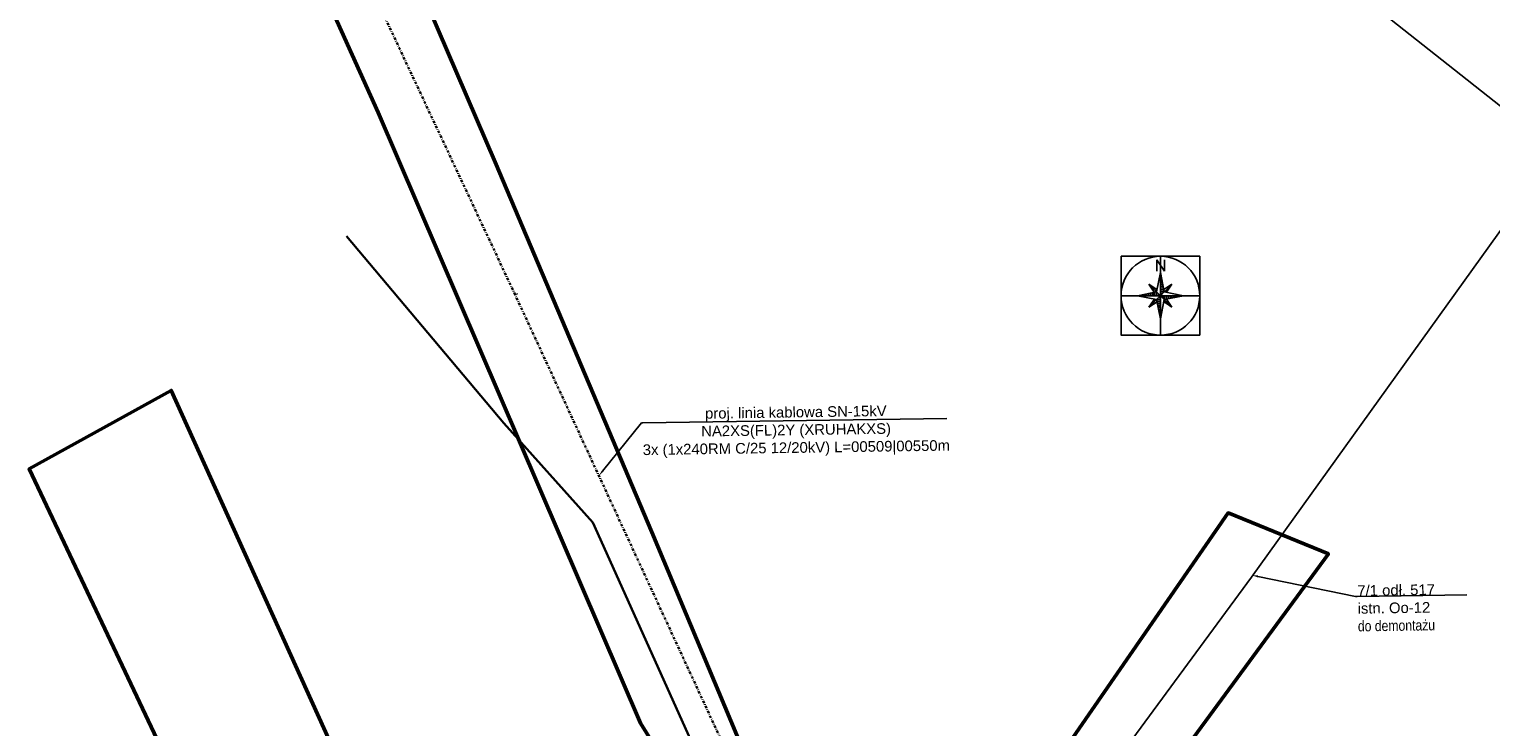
# Model space of a CAD drawing. Header units: millimetres. Extents: x 6504137 to 6515825, y 5737606 to 5784558.
# Tile 110 of 115: x 6510538 to 6510835, y 5772127 to 5772268. Entities that reach past the tile are written whole.
import ezdxf
from ezdxf import colors
from ezdxf.entities.mleader import LeaderData, LeaderLine
from ezdxf.math import Vec2, Vec3

# ---------------------------------------------------------------- set-up
doc = ezdxf.new("R2010")
doc.units = ezdxf.units.MM
doc.linetypes.add('KRESKAKROPKA', pattern=[1, 0.5, -0.25, 0, -0.25])
doc.layers.add('-Linia kablowa SN', color=1, linetype='KRESKAKROPKA', lineweight=30)
doc.layers.add('_Zakres mapy projektowej', color=4, linetype='Continuous', lineweight=50)
doc.layers.add('@pomocnicza', color=3, linetype='Continuous', plot=False)
doc.layers.add('@Łączenie arkuszy', color=7, linetype='Continuous', lineweight=15, true_color=0x000000)
doc.layers.add('istn. linia nap.', color=7, linetype='Continuous', lineweight=0, true_color=0x000000)
for name, color, linetype in [('_-demontaż', 1, 'DEMONTAZ'), ('_Kąt załomu', 7, 'Continuous'), ('_Opisy', 7, 'Continuous')]:
    doc.layers.add(name, color=color, linetype=linetype)
doc.styles.get("Standard").update_dxf_attribs({"font": 'ARIALN.TTF'})
doc.linetypes.add('DEMONTAZ', pattern='A,1,["x",Standard,S=1,R=0,X=-0.1,Y=-0.35],1', length=2)
doc.dimstyles.new('Kat załomu', dxfattribs={"dimtxt": 2.2, "dimasz": 5, "dimexe": 0.18, "dimexo": 0.0625, "dimtad": 0, "dimtih": 1, "dimtoh": 1, "dimdec": 4, "dimzin": 0, "dimdsep": 46, "dimtxsty": 'Standard', "dimcen": 0.9, "dimse1": 1, "dimse2": 1, "dimadec": 0, "dimazin": 0, "dimtfac": 1, "dimtdec": 4, "dimtofl": 0, "dimtmove": 0, "dimatfit": 3, "dimfxl": 1, "dimtolj": 1, "dimtzin": 0, "dimarcsym": 0})

# ---------------------------------------------------------------- blocks, each defined once
blk = doc.blocks.new('roza')
for p, q in [((-0.73, 7.3), (-0.73, 4.96)), ((-0.73, 7.3), (0.84, 4.96)), ((0.84, 4.96), (0.83, 7.31)), ((-0.78, 0.78), (0, 4.69)), ((0.07, 4.3), (-0.01, 4.3)), ((0.15, 3.91), (-0.01, 3.91)), ((0.23, 3.52), (-0.01, 3.52)), ((0.3, 3.13), (-0.01, 3.13)), ((0, 0), (0, 4.69)), ((0, 4.69), (0.78, 0.78)), ((-4.69, 0), (-0.78, 0.78)), ((-0.78, -0.78), (-4.69, 0)), ((0, 0), (-4.69, 0)), ((-4.3, 0.07), (-4.3, -0.01)), ((-3.91, 0.15), (-3.91, -0.01)), ((-3.52, 0.23), (-3.52, -0.01)), ((-3.13, 0.3), (-3.13, -0.01)), ((-2.74, 0.38), (-2.74, -0.01)), ((-2.35, 0.46), (-2.35, -0.01)), ((-1.24, 0.69), (-2.33, 2.32)), ((-2.33, 2.32), (-1.62, 1.62)), ((-2.33, 2.32), (-1.15, 1.54)), ((-1.96, -0.01), (-1.96, 0.54)), ((-1.82, 1.98), (-1.89, 1.91)), ((-1.62, 1.62), (-1.49, 1.76)), ((-1.62, 1.62), (-1.34, 1.35)), ((-1.56, 0), (-1.57, 0.62)), ((-1.34, 1.35), (-1.15, 1.54)), ((-1.34, 1.35), (-0.78, 0.78)), ((-1.18, 0.7), (-1.17, 0)), ((-1.15, 1.54), (-0.7, 1.23)), ((-1.06, 1.08), (-0.82, 1.32)), ((-0.78, 0), (-0.78, 0.8)), ((0, 0), (-0.78, 0.78)), ((-0.78, -0.78), (0, 0)), ((-0.39, 0.39), (-0.39, 0)), ((0.38, 2.74), (-0.01, 2.74)), ((0.46, 2.35), (-0.01, 2.35)), ((-0.01, 1.96), (0.54, 1.96)), ((0, 1.56), (0.62, 1.57)), ((0.7, 1.18), (0, 1.17)), ((0, 0.78), (0.8, 0.78)), ((0, 0), (0.78, 0.78)), ((0.39, 0.39), (0, 0.39)), ((0, 0), (4.69, 0)), ((0, 0), (0.78, -0.78)), ((0, 0), (0, -4.69)), ((0.39, -0.39), (0.39, 0)), ((0.69, 1.24), (2.32, 2.33)), ((1.35, 1.34), (0.78, 0.78)), ((0.78, 0.78), (4.69, 0)), ((0.78, 0), (0.78, -0.8)), ((1.08, 1.06), (1.32, 0.82)), ((1.18, -0.7), (1.17, 0)), ((1.54, 1.15), (1.23, 0.7)), ((1.62, 1.62), (1.35, 1.34)), ((1.35, 1.34), (1.54, 1.15)), ((2.32, 2.33), (1.54, 1.15)), ((1.56, 0), (1.57, -0.62)), ((2.32, 2.33), (1.62, 1.62)), ((1.62, 1.62), (1.76, 1.49)), ((1.98, 1.82), (1.91, 1.89)), ((1.96, 0.01), (1.96, -0.54)), ((2.35, -0.46), (2.35, 0.01)), ((2.74, -0.38), (2.74, 0.01)), ((3.13, -0.3), (3.13, 0.01)), ((3.52, -0.23), (3.52, 0.01)), ((3.91, -0.15), (3.91, 0.01)), ((4.3, -0.07), (4.3, 0.01)), ((-2.32, -2.33), (-1.54, -1.15)), ((-0.69, -1.24), (-2.32, -2.33)), ((-2.32, -2.33), (-1.62, -1.62)), ((-1.98, -1.82), (-1.91, -1.89)), ((-1.62, -1.62), (-1.76, -1.49)), ((-1.62, -1.62), (-1.35, -1.34)), ((-1.54, -1.15), (-1.23, -0.7)), ((-1.35, -1.34), (-1.54, -1.15)), ((-1.35, -1.34), (-0.78, -0.78)), ((-1.08, -1.06), (-1.32, -0.82)), ((0, -0.78), (-0.8, -0.78)), ((0, -4.69), (-0.78, -0.78)), ((-0.7, -1.18), (0, -1.17)), ((0, -1.56), (-0.62, -1.57)), ((0.01, -1.96), (-0.54, -1.96)), ((-0.46, -2.35), (0.01, -2.35)), ((-0.39, -0.39), (0, -0.39)), ((-0.38, -2.74), (0.01, -2.74)), ((0.78, -0.78), (0, -4.69)), ((1.15, -1.54), (0.7, -1.23)), ((4.69, 0), (0.78, -0.78)), ((1.34, -1.35), (0.78, -0.78)), ((1.06, -1.08), (0.82, -1.32)), ((1.34, -1.35), (1.15, -1.54)), ((2.33, -2.32), (1.15, -1.54)), ((1.24, -0.69), (2.33, -2.32)), ((1.62, -1.62), (1.34, -1.35)), ((1.62, -1.62), (1.49, -1.76)), ((2.33, -2.32), (1.62, -1.62)), ((1.82, -1.98), (1.89, -1.91)), ((-0.3, -3.13), (0.01, -3.13)), ((-0.23, -3.52), (0.01, -3.52)), ((-0.15, -3.91), (0.01, -3.91)), ((-0.07, -4.3), (0.01, -4.3))]:
    blk.add_line(p, q)
at = {"layer": '@pomocnicza'}
for p, q in [((0, 8), (0, -8)), ((8, 0), (-8, 0))]:
    blk.add_line(p, q, dxfattribs=at)
blk.add_lwpolyline([(-8, 8), (8, 8), (8, -8), (-8, -8)], close=True, dxfattribs=at)
blk.add_circle((0, 0), 8, dxfattribs=at)
blk = doc.blocks.new('*D27')
at = {"layer": '_Kąt załomu', "color": 0, "lineweight": -2, "transparency": 16777216}
for start, end in [(24.8262, 76.1529), (316.9868, 8.3046)]:
    blk.add_arc((6510777.17, 5772352.1), 21.61, start, end, dxfattribs=at)
at = {"layer": '_Kąt załomu', "color": 0, "transparency": 16777216}
for points in [[(6510782.24, 5772372.26), (6510782.45, 5772373.91), (6510777.38, 5772373.71)], [(6510793.51, 5772336.72), (6510792.43, 5772337.99), (6510789.16, 5772334.12)]]:
    blk.add_solid(points, dxfattribs=at)
at = {"layer": 'Defpoints', "color": 0, "transparency": 16777216}
for p in [(6510806.43, 5775341.15), (6510793.51, 5772366.24), (6510777.17, 5772352.1), (6510990.97, 5772031.53)]:
    blk.add_point(p, dxfattribs=at)
at = {"layer": '_Kąt załomu', "color": 0, "transparency": 16777216, "insert": (6510797.88, 5772358.26), "char_height": 2.2, "attachment_point": 5, "rotation": 287}
blk.add_mtext('\\A1;146°', dxfattribs=at)
blk = doc.blocks.new('*D28')
at = {"layer": '_Kąt załomu', "color": 0, "lineweight": -2, "transparency": 16777216}
for start, end in [(41.7173, 110.7653), (316.5917, 25.6334)]:
    blk.add_arc((6510990.97, 5772031.53), 22.19, start, end, dxfattribs=at)
at = {"layer": '_Kąt załomu', "color": 0, "transparency": 16777216}
for points in [[(6510983.48, 5772051.54), (6510982.72, 5772053.03), (6510978.65, 5772050)], [(6511007.63, 5772015.64), (6511006.55, 5772016.92), (6511003.27, 5772013.06)]]:
    blk.add_solid(points, dxfattribs=at)
at = {"layer": 'Defpoints', "color": 0, "transparency": 16777216}
for p in [(6510777.17, 5772352.1), (6511013.11, 5772032.95), (6510990.97, 5772031.53), (6511129.87, 5771822.91)]:
    blk.add_point(p, dxfattribs=at)
at = {"layer": '_Kąt załomu', "color": 0, "transparency": 16777216, "insert": (6511009.44, 5772043.84), "char_height": 2.2, "attachment_point": 5, "rotation": 304}
blk.add_mtext('\\A1;180°', dxfattribs=at)

msp = doc.modelspace()

# ---------------------------------------------------------------- linework, layer by layer
at = {"layer": '-Linia kablowa SN', "elevation": 100}
msp.add_lwpolyline([(6510697.93527, 5772082.56741), (6510636.87712, 5772214.42095), (6510636.87712, 5772214.42095), (6510636.87712, 5772214.42095), (6510636.87712, 5772214.42095), (6510636.87712, 5772214.42095), (6510636.87712, 5772214.42095), (6510636.87712, 5772214.42095), (6510636.87712, 5772214.42095), (6510636.87712, 5772214.42095), (6510636.87712, 5772214.42095), (6510636.87712, 5772214.42095), (6510636.87712, 5772214.42095), (6510636.87712, 5772214.42095), (6510636.87712, 5772214.42095), (6510636.87712, 5772214.42095), (6510636.87712, 5772214.42095), (6510636.87712, 5772214.42095), (6510636.87712, 5772214.42095), (6510636.87712, 5772214.42095), (6510636.87712, 5772214.42095), (6510636.87712, 5772214.42095), (6510636.87712, 5772214.42095), (6510636.87712, 5772214.42095), (6510636.87712, 5772214.42095), (6510636.87712, 5772214.42095), (6510636.87712, 5772214.42095), (6510636.87712, 5772214.42095), (6510636.87712, 5772214.42095), (6510636.87712, 5772214.42095), (6510636.87712, 5772214.42095), (6510636.87712, 5772214.42095), (6510636.87712, 5772214.42095), (6510636.87712, 5772214.42095), (6510636.87712, 5772214.42095), (6510636.87712, 5772214.42095), (6510636.87712, 5772214.42095), (6510636.87712, 5772214.42095), (6510636.87712, 5772214.42095), (6510636.87712, 5772214.42095), (6510636.87712, 5772214.42095), (6510636.87712, 5772214.42095), (6510636.87712, 5772214.42095), (6510636.87712, 5772214.42095), (6510636.87712, 5772214.42095), (6510636.87712, 5772214.42095), (6510636.87712, 5772214.42095), (6510636.87712, 5772214.42095), (6510636.87712, 5772214.42095), (6510636.87712, 5772214.42095), (6510636.87712, 5772214.42095), (6510636.87712, 5772214.42095), (6510636.87712, 5772214.42095), (6510636.87712, 5772214.42095), (6510636.87712, 5772214.42095), (6510636.87712, 5772214.42095), (6510636.87712, 5772214.42095), (6510636.87712, 5772214.42095), (6510636.87712, 5772214.42095), (6510636.87712, 5772214.42095), (6510636.87712, 5772214.42095), (6510636.87712, 5772214.42095), (6510636.87712, 5772214.42095), (6510636.87712, 5772214.42095), (6510636.87712, 5772214.42095), (6510636.87712, 5772214.42095), (6510636.87712, 5772214.42095), (6510604.98712, 5772282.30095)], dxfattribs=at)
at = {"layer": '@Łączenie arkuszy'}
msp.add_line((6510637.34, 5772214.61), (6510636.87712, 5772214.42095), dxfattribs=at)
at = {"layer": '_-demontaż', "linetype": 'DEMONTAZ', "ltscale": 2}
for points in [[(6510848.67167, 5772243.60425), (6510742.11639, 5772327.71363), (6510742.11639, 5772327.71363), (6510742.11639, 5772327.71363), (6510742.11639, 5772327.71363), (6510742.11639, 5772327.71363)], [(6510848.67167, 5772243.60425), (6510786.52981, 5772157.06588), (6510786.52981, 5772157.06588), (6510786.52981, 5772157.06588), (6510786.52981, 5772157.06588), (6510786.52981, 5772157.06588)], [(6510786.52981, 5772157.06588), (6510725.08339, 5772073.58502), (6510725.08339, 5772073.58502), (6510725.08339, 5772073.58502), (6510725.08339, 5772073.58502), (6510725.08339, 5772073.58502)]]:
    msp.add_lwpolyline(points, dxfattribs=at)
at = {"layer": '_Zakres mapy projektowej'}
for points in [[(6510676.85163, 5771928.09389), (6510660.83246, 5771962.25525), (6510648.96283, 5771988.31053), (6510635.45269, 5772019.76986), (6510631.38333, 5772029.79012), (6510697.56329, 5772059.63039), (6510701.23985, 5772051.47648), (6510704.31582, 5772044.72141), (6510709.88079, 5772032.25147), (6510768.93942, 5772026.2684), (6510769.42192, 5772041.99807), (6510721.46091, 5772046.14761), (6510718.39461, 5772051.84218), (6510723.00406, 5772054.17355), (6510802.12769, 5772161.79776), (6510781.74667, 5772170.13545), (6510719.27191, 5772079.70434), (6510703.97203, 5772078.33598), (6510703.83332, 5772078.43646), (6510685.25687, 5772117.07909), (6510664.62109, 5772166.18074), (6510632.81435, 5772241.37434), (6510582.52883, 5772358.21623)], [(6510567.76514, 5772343.06899), (6510609.02126, 5772251.41618), (6510662.38247, 5772127.40078), (6510670.31457, 5772114.54128), (6510613.95797, 5772091.07223), (6510567.01988, 5772194.98454), (6510538.14677, 5772179.08117), (6510565.32146, 5772121.64376), (6510602.44965, 5772045.78546), (6510620.51464, 5772012.58911), (6510649.54215, 5771946.1964), (6510641.11754, 5771908.79411), (6510719.20528, 5771882.74052), (6510757.09606, 5771868.81245), (6510790.54249, 5771842.32179), (6510812.9988, 5771822.75974), (6510834.72277, 5771792.46255), (6510892.7025, 5771819.90174), (6510974.97788, 5771820.88723), (6511029.06569, 5771820.2314)]]:
    msp.add_lwpolyline(points, dxfattribs=at)
at = {"layer": 'istn. linia nap.', "color": 18, "linetype": 'Continuous', "lineweight": 30, "true_color": 0x000000}
for p, q in [((6510602.59276, 5772226.31729), (6510634.59421, 5772188.37837)), ((6510634.59421, 5772188.37837), (6510652.67364, 5772168.19929)), ((6510652.67364, 5772168.19929), (6510673.73029, 5772121.4232))]:
    msp.add_line(p, q, dxfattribs=at)

# ---------------------------------------------------------------- block references
at = {"layer": '@pomocnicza'}
msp.add_blockref('roza', (6510767.99, 5772214.23), dxfattribs=at)

# ---------------------------------------------------------------- dimensions: what is measured, and where the dimension line sits
at = {"layer": '_Kąt załomu'}
for base, center, p1, p2, picture, middle, turn in [((6510793.51328, 5772366.23873), (6510777.169, 5772352.101), (6510806.426, 5775341.151), (6510990.966, 5772031.533), '*D27', (6510797.882, 5772358.26397), 287), ((6511013.11467, 5772032.9541), (6510990.966, 5772031.533), (6510777.169, 5772352.101), (6511129.87185, 5771822.90922), '*D28', (6511009.43518, 5772043.84041), 304)]:
    dim = msp.add_angular_dim_3p(base=base, center=center, p1=p1, p2=p2, dimstyle='Kat załomu', dxfattribs=at)
    dim.commit()
    dim.dimension.update_dxf_attribs({"geometry": picture, "text_midpoint": middle, "text_rotation": turn})

# ---------------------------------------------------------------- leaders
at = {"layer": '_Opisy', "linetype": 'Continuous'}
ml = msp.add_multileader_mtext('Standard', dxfattribs=at)
ml.set_content('\\pxqc;{\\fArial|b0|i0|c238|p34;proj. linia kablowa SN-15kV \\PNA2XS(FL)2Y (XRUHAKXS)\\P\\C256;3x (1x240RM C/25 12/20kV) L=00509|00550m }', color=256)
ml.set_leader_properties()
ml.build(insert=Vec2(0, 0))
ml.multileader.update_dxf_attribs({"text_left_attachment_type": 6, "text_right_attachment_type": 6, "dogleg_length": 0.36, "arrow_head_size": 1.2, "scale": 0.8})
ctx = ml.context
ctx.base_point, ctx.scale, ctx.char_height, ctx.arrow_head_size, ctx.landing_gap_size, ctx.plane_origin, ctx.plane_x_axis, ctx.plane_y_axis = Vec3(6510662.81009, 5772188.39218, 10.3), 0.8, 2.16, 1.2, 0.072, Vec3(6510608.5135, 5772308.51574, 10.3), Vec3(0.999892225, 0.014681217), Vec3(-0.014681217, 0.999892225)
ctx.left_attachment, ctx.right_attachment = 6, 6
notes = []
notes.append((ctx, [(1, (1, 1, 0), (6510662.52212, 5772188.38795, 10.3), (0.999892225, 0.014681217), 0.288, [(1, [(6510653.89417, 5772177.67305, 10.3)], 0, [])])]))
ctx.mtext.insert, ctx.mtext.text_direction, ctx.mtext.rotation, ctx.mtext.alignment, ctx.mtext.flow_direction = Vec3(6510693.89195, 5772191.68072, 10.3), Vec3(0.999892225, 0.014681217), 0.014681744, 2, 5
ml = msp.add_multileader_mtext('Standard', dxfattribs=at)
ml.set_content('{\\fArial|b0|i0|c238|p34;7/1 odł. 517      \\P\\C256;istn. Oo-12\\P}do demontażu', color=256)
ml.set_leader_properties()
ml.build(insert=Vec2(0, 0))
ml.multileader.update_dxf_attribs({"text_left_attachment_type": 6, "text_right_attachment_type": 6, "dogleg_length": 0.36, "arrow_head_size": 1.2, "scale": 0.8})
ctx = ml.context
ctx.base_point, ctx.scale, ctx.char_height, ctx.arrow_head_size, ctx.landing_gap_size, ctx.plane_origin, ctx.plane_x_axis, ctx.plane_y_axis = Vec3(6510807.94995, 5772153.17951), 0.8, 2.16, 1.2, 0.072, Vec3(6510688.21696, 5772256.75089), Vec3(0.999892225, 0.014681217), Vec3(-0.014681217, 0.999892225)
ctx.left_attachment, ctx.right_attachment = 6, 6
notes.append((ctx, [(0, (1, 1, 0), (6510807.66198, 5772153.17528), (0.999892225, 0.014681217), 0.288, [(0, [(6510786.5874, 5772157.46766)], 0, [])])]))
ctx.mtext.insert, ctx.mtext.text_direction, ctx.mtext.rotation, ctx.mtext.flow_direction = Vec3(6510807.98917, 5772155.41252), Vec3(0.999892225, 0.014681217), 0.014681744, 5
for ctx, leaders in notes:
    for number, flags, end, landing, length, lines in leaders:
        leader = LeaderData()
        leader.index, (leader.has_last_leader_line, leader.has_dogleg_vector, leader.attachment_direction) = number, flags
        leader.last_leader_point, leader.dogleg_vector, leader.dogleg_length = Vec3(end), Vec3(landing), length
        for number, points, colour, breaks in lines:
            line = LeaderLine()
            line.index, line.vertices, line.color, line.breaks = number, Vec3.list(points), colors.encode_raw_color(colour), breaks
            leader.lines.append(line)
        ctx.leaders.append(leader)

doc.saveas('drawing.dxf')
